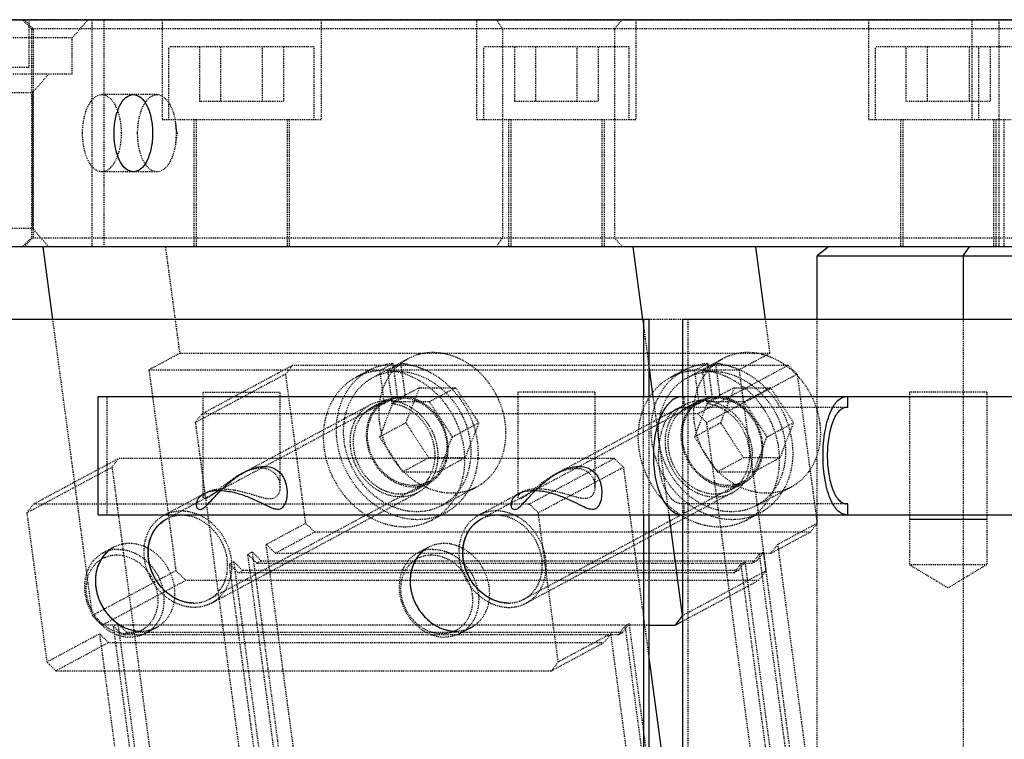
# Model space of a CAD drawing. Header units: millimetres. Extents: x -24622 to 2314, y -1603 to 2287.
# Tile 7 of 197: x -3181 to -3073, y 848 to 927. Entities that reach past the tile are written whole.
import ezdxf

# ---------------------------------------------------------------- set-up
doc = ezdxf.new("R2010")
doc.units = ezdxf.units.MM
doc.linetypes.add('HIDDEN', pattern=[0.2, 0.1, -0.1])
doc.layers.add('02___PRT_ALL_AXES', color=7, linetype='Continuous')
doc.layers.add('DEFAULT_2', color=8, linetype='HIDDEN')

msp = doc.modelspace()

# ---------------------------------------------------------------- linework, layer by layer
at = {"color": 7, "linetype": 'Continuous'}
for p, q in [((-2839.287, 902.336), (-3213.748, 902.336)), ((-3177.823, 894.337), (-3178.895, 902.336)), ((-3112.87, 894.33), (-3113.943, 902.336)), ((-3100.484, 902.336), (-3099.412, 894.337)), ((-3092.457, 902.336), (-3093.682, 901.336)), ((-3077.635, 901.336), (-3076.928, 902.336)), ((-3093.682, 894.337), (-3093.682, 901.336)), ((-3093.682, 901.336), (-3053.487, 901.336)), ((-3077.635, 901.336), (-3077.635, 894.337)), ((-3112.214, 894.337), (-3206.507, 894.337)), ((-3112.814, 894.337), (-3112.814, 885.837)), ((-3112.214, 894.337), (-3112.214, 885.837)), ((-3108.484, 885.837), (-3108.484, 894.337)), ((-2860.808, 894.337), (-3108.484, 894.337)), ((-3111.732, 885.837), (-3112.214, 889.437)), ((-3172.822, 872.837), (-3172.822, 885.837)), ((-3172.822, 885.837), (-3036.304, 885.837)), ((-3090.308, 884.637), (-3090.308, 885.837)), ((-3090.308, 884.637), (-3090.504, 884.637)), ((-3090.308, 874.037), (-3090.504, 874.037)), ((-3090.308, 872.837), (-3090.308, 874.037)), ((-3172.822, 872.837), (-3036.304, 872.837)), ((-3112.814, 872.837), (-3112.814, 752.837)), ((-3112.214, 872.837), (-3112.214, 752.837)), ((-3108.505, 861.747), (-3109.991, 872.837)), ((-3108.484, 752.837), (-3108.484, 872.837)), ((-3083.528, 872.336), (-3075.029, 872.336)), ((-3108.505, 861.747), (-3109.315, 860.685)), ((-3112.214, 860.685), (-3109.315, 860.685)), ((-3109.315, 860.685), (-3108.484, 861.13)), ((-3112.214, 857.116), (-3108.484, 829.274))]:
    msp.add_line(p, q, dxfattribs=at)
for points, start_tangent, end_tangent in [([(-3171.085, 914.836), (-3170.929, 916.434), (-3170.469, 917.829), (-3169.777, 918.759), (-3168.959, 919.086), (-3168.141, 918.757), (-3167.45, 917.825), (-3166.991, 916.43), (-3166.835, 914.836)], (0.0024297, 0.999997), (0.0020766, -0.9999978)), ([(-3166.835, 914.836), (-3166.991, 913.237), (-3167.452, 911.842), (-3168.144, 910.912), (-3168.961, 910.586), (-3169.779, 910.914), (-3170.471, 911.846), (-3170.93, 913.241), (-3171.085, 914.836)], (-0.0024297, -0.999997), (-0.0020766, 0.9999978)), ([(-3109.643, 885.448), (-3110.485, 884.498), (-3111.15, 883.069), (-3111.721, 879.336), (-3111.149, 875.604), (-3110.485, 874.175), (-3109.642, 873.225)], (-0.8014955, -0.5980008), (0.8017098, -0.5977135)), ([(-3108.57, 885.837), (-3108.842, 885.812), (-3109.643, 885.448)], (-1, 0), (-0.8014955, -0.5980008)), ([(-3092.136, 884.322), (-3091.774, 884.969), (-3091.372, 885.446), (-3090.944, 885.738), (-3090.504, 885.837)], (0.4234775, 0.9059066), (1, 0)), ([(-3090.504, 884.637), (-3090.908, 884.535), (-3091.298, 884.233), (-3091.656, 883.744), (-3091.97, 883.085), (-3092.42, 881.365), (-3092.578, 879.337), (-3092.42, 877.309), (-3091.97, 875.589), (-3091.656, 874.93), (-3091.298, 874.441), (-3090.908, 874.139), (-3090.504, 874.037)], (-1, 0), (1, 0)), ([(-3092.137, 874.353), (-3092.809, 876.587), (-3093.048, 879.338), (-3092.809, 882.088), (-3092.136, 884.322)], (-0.4233153, 0.9059824), (0.4234775, 0.9059066)), ([(-3159.541, 875.473), (-3160.767, 875.306), (-3161.6, 874.856), (-3161.978, 874.311), (-3162.028, 873.808), (-3161.835, 873.468), (-3161.451, 873.453), (-3160.91, 873.851), (-3160.239, 874.555), (-3159.419, 875.425), (-3158.391, 876.382), (-3157.097, 877.318), (-3155.74, 877.949), (-3154.541, 878.153)], (-0.9998349, -0.0181723), (0.9999549, -0.0094999)), ([(-3154.541, 878.153), (-3153.512, 877.95), (-3152.686, 877.321), (-3152.196, 876.379), (-3152.043, 875.41), (-3152.116, 874.544), (-3152.366, 873.848), (-3152.79, 873.455), (-3153.399, 873.464), (-3154.221, 873.802), (-3155.254, 874.308), (-3156.539, 874.856), (-3158.072, 875.308), (-3159.541, 875.473)], (0.9999607, 0.0088654), (-0.9998678, 0.0162607)), ([(-3124.9, 875.473), (-3126.127, 875.306), (-3126.96, 874.856), (-3127.337, 874.311), (-3127.387, 873.807), (-3127.193, 873.467), (-3126.809, 873.454), (-3126.268, 873.852), (-3125.597, 874.556), (-3124.778, 875.425), (-3123.751, 876.381), (-3122.458, 877.317), (-3121.1, 877.949), (-3119.9, 878.153)], (-0.9998341, -0.018214), (0.9999546, -0.0095236)), ([(-3119.9, 878.153), (-3118.871, 877.95), (-3118.045, 877.321), (-3117.555, 876.379), (-3117.402, 875.411), (-3117.475, 874.545), (-3117.724, 873.85), (-3118.147, 873.456), (-3118.756, 873.464), (-3119.578, 873.802), (-3120.612, 874.307), (-3121.897, 874.855), (-3123.431, 875.308), (-3124.9, 875.473)], (0.9999607, 0.0088706), (-0.9998692, 0.0161738)), ([(-3090.504, 872.837), (-3090.944, 872.936), (-3091.373, 873.228), (-3091.774, 873.706), (-3092.137, 874.353)], (-1, 0), (-0.4233153, 0.9059824)), ([(-3109.642, 873.225), (-3109.381, 873.056), (-3108.57, 872.837)], (0.8017098, -0.5977135), (1, 0)), ([(-3167.292, 867.946), (-3167.286, 869.404), (-3166.859, 870.759), (-3166.09, 871.798), (-3165.321, 872.354)], (-0.1327882, 0.9911444), (0.8812615, 0.4726291)), ([(-3132.651, 867.946), (-3132.645, 869.404), (-3132.218, 870.759), (-3131.449, 871.798), (-3130.68, 872.354)], (-0.1327882, 0.9911444), (0.8812615, 0.4726291)), ([(-3171.117, 869.248), (-3172.233, 868.313), (-3172.983, 866.782), (-3173.088, 864.84)], (-0.880591, -0.473877), (0.1327882, -0.9911444)), ([(-3136.476, 869.248), (-3137.592, 868.313), (-3138.342, 866.782), (-3138.447, 864.84)], (-0.880591, -0.473877), (0.1327882, -0.9911444)), ([(-3162.315, 863.116), (-3162.391, 863.117), (-3163.928, 863.444), (-3165.507, 864.474), (-3166.667, 866.004), (-3167.292, 867.946)], (-0.9999997, -0.0008286), (-0.1327882, 0.9911444)), ([(-3127.674, 863.116), (-3127.749, 863.117), (-3129.287, 863.444), (-3130.866, 864.474), (-3132.026, 866.004), (-3132.651, 867.946)], (-0.9999997, -0.0008286), (-0.1327882, 0.9911444)), ([(-3173.088, 864.84), (-3172.691, 863.382), (-3171.901, 862.027), (-3170.854, 860.988), (-3169.488, 860.25), (-3168.111, 860.011)], (0.1327882, -0.9911444), (0.9999999, 0.000368)), ([(-3138.447, 864.84), (-3138.05, 863.382), (-3137.26, 862.027), (-3136.213, 860.988), (-3134.847, 860.25), (-3133.47, 860.011)], (0.1327882, -0.9911444), (0.9999999, 0.000368))]:
    msp.add_spline(points, degree=3, dxfattribs=dict(at, start_tangent=start_tangent, end_tangent=end_tangent))
at = {"layer": '02___PRT_ALL_AXES', "color": 7, "linetype": 'Continuous'}
msp.add_line((-3212.808, 927.336), (-3027.308, 927.336), dxfattribs=at)
at = {"layer": 'DEFAULT_2', "color": 8, "linetype": 'HIDDEN'}
for p, q in [((-3027.308, 927.336), (-3212.808, 927.336)), ((-3180.177, 926.336), (-3181.177, 927.336)), ((-3180.974, 927.336), (-3179.996, 926.336)), ((-3180.464, 927.336), (-3180.464, 922.086)), ((-3175.682, 925.336), (-3173.945, 927.336)), ((-3173.511, 927.336), (-3173.511, 902.336)), ((-3172.177, 902.336), (-3172.177, 927.336)), ((-3165.791, 927.336), (-3165.791, 916.336)), ((-3148.291, 927.336), (-3148.291, 916.336)), ((-3131.15, 916.336), (-3131.15, 927.336)), ((-3128.983, 927.334), (-3128.311, 926.334)), ((-3115.143, 927.336), (-3116.009, 926.336)), ((-3113.65, 927.336), (-3113.65, 916.336)), ((-3088.028, 927.336), (-3088.028, 916.336)), ((-3076.64, 916.336), (-3076.64, 927.336)), ((-3073.697, 927.336), (-3073.697, 902.336)), ((-3180.177, 926.336), (-3180.177, 903.335)), ((-2849.439, 926.336), (-3180.177, 926.336)), ((-3180.177, 926.336), (-3179.996, 926.336)), ((-3179.996, 926.336), (-3179.996, 903.336)), ((-3128.31, 926.336), (-3128.31, 903.336)), ((-3116.009, 926.336), (-3116.009, 903.336)), ((-3175.682, 925.336), (-3190.682, 925.336)), ((-3175.682, 921.336), (-3175.682, 925.336)), ((-3165.041, 916.336), (-3165.041, 924.336)), ((-3149.043, 924.336), (-3165.04, 924.336)), ((-3161.66, 924.336), (-3161.66, 918.336)), ((-3159.351, 924.336), (-3159.351, 918.336)), ((-3154.732, 918.336), (-3154.732, 924.336)), ((-3152.423, 924.336), (-3152.423, 918.336)), ((-3149.041, 916.336), (-3149.041, 924.336)), ((-3130.4, 916.336), (-3130.4, 924.336)), ((-3114.402, 924.336), (-3130.399, 924.336)), ((-3127.019, 924.336), (-3127.019, 918.336)), ((-3124.71, 924.336), (-3124.71, 918.336)), ((-3120.091, 918.336), (-3120.091, 924.336)), ((-3117.782, 924.336), (-3117.782, 918.336)), ((-3114.4, 916.336), (-3114.4, 924.336)), ((-3087.278, 916.336), (-3087.278, 924.336)), ((-3059.89, 924.336), (-3087.278, 924.336)), ((-3083.897, 918.336), (-3083.897, 924.336)), ((-3081.588, 924.336), (-3081.588, 918.336)), ((-3076.969, 924.336), (-3076.969, 918.336)), ((-3075.89, 916.336), (-3075.89, 924.336)), ((-3074.659, 924.336), (-3074.659, 918.336)), ((-3180.464, 922.086), (-3195.129, 922.086)), ((-3175.682, 921.336), (-3193.288, 921.336)), ((-3180.025, 919.336), (-3178.288, 921.336)), ((-3186.913, 919.336), (-3180.025, 919.336)), ((-3180.025, 904.336), (-3180.025, 919.336)), ((-3166.362, 919.086), (-3172.424, 919.086)), ((-3152.423, 918.336), (-3161.66, 918.336)), ((-3117.782, 918.336), (-3127.019, 918.336)), ((-3074.659, 918.336), (-3083.897, 918.336)), ((-3165.791, 916.336), (-3148.291, 916.336)), ((-3164.322, 916.024), (-3164.237, 914.836)), ((-3164.151, 914.836), (-3164.32, 916.013)), ((-3162.291, 916.336), (-3162.291, 902.336)), ((-3162.041, 916.336), (-3162.041, 902.336)), ((-3152.041, 916.336), (-3152.041, 902.336)), ((-3151.791, 916.336), (-3151.791, 902.336)), ((-3131.15, 916.336), (-3113.65, 916.336)), ((-3127.65, 916.336), (-3127.65, 902.336)), ((-3127.4, 916.336), (-3127.4, 902.336)), ((-3117.4, 916.336), (-3117.4, 902.336)), ((-3117.15, 916.336), (-3117.15, 902.336)), ((-3088.028, 916.336), (-3059.14, 916.336)), ((-3084.528, 916.336), (-3084.528, 902.336)), ((-3084.278, 916.336), (-3084.278, 902.336)), ((-3074.278, 916.336), (-3074.278, 902.336)), ((-3074.028, 916.336), (-3074.028, 902.336)), ((-3073.14, 916.336), (-3073.14, 902.336)), ((-3164.237, 914.836), (-3164.32, 913.66)), ((-3164.151, 914.836), (-3164.32, 913.658)), ((-3166.362, 910.586), (-3172.424, 910.586)), ((-3180.025, 904.336), (-3195.025, 904.336)), ((-3178.288, 902.336), (-3180.025, 904.336)), ((-3180.177, 903.336), (-3181.177, 902.336)), ((-3180.976, 902.338), (-3179.998, 903.338)), ((-3180.177, 903.335), (-2849.439, 903.335)), ((-3128.981, 902.336), (-3128.31, 903.336)), ((-3116.009, 903.336), (-3115.143, 902.336)), ((-3165.436, 902.336), (-3163.863, 890.596)), ((-3173.457, 861.747), (-3177.823, 894.337)), ((-3112.214, 889.437), (-3112.87, 894.33)), ((-3108.484, 894.337), (-3112.214, 894.337)), ((-3107.884, 736.337), (-3107.884, 894.337)), ((-3099.412, 894.337), (-3098.911, 890.596)), ((-3093.682, 826.852), (-3093.682, 894.337)), ((-3077.635, 894.337), (-3077.635, 826.852)), ((-3163.863, 890.596), (-3167.244, 888.785)), ((-3098.911, 890.596), (-3163.863, 890.596)), ((-3142.593, 887.938), (-3138.729, 890.009)), ((-3107.952, 887.938), (-3104.088, 890.009)), ((-3098.911, 890.596), (-3102.292, 888.785)), ((-3167.244, 888.785), (-3164.28, 866.665)), ((-3167.244, 888.785), (-3102.292, 888.785)), ((-3161.401, 883.955), (-3151.452, 889.287)), ((-3152.188, 888.321), (-3151.452, 889.287)), ((-3151.452, 889.287), (-3096.892, 889.287)), ((-3143.018, 888.732), (-3144.467, 887.955)), ((-3140.397, 889.47), (-3141.846, 888.694)), ((-3141.846, 888.694), (-3141.359, 885.062)), ((-3140.98, 888.694), (-3139.531, 889.47)), ((-3140.98, 888.694), (-3140.493, 885.062)), ((-3140.397, 889.47), (-3139.91, 885.838)), ((-3139.531, 889.47), (-3139.044, 885.838)), ((-3108.377, 888.732), (-3109.826, 887.955)), ((-3105.756, 889.47), (-3107.205, 888.694)), ((-3107.205, 888.694), (-3106.718, 885.062)), ((-3106.841, 883.955), (-3096.892, 889.287)), ((-3106.339, 888.694), (-3104.89, 889.47)), ((-3106.339, 888.694), (-3105.852, 885.062)), ((-3105.756, 889.47), (-3105.269, 885.838)), ((-3104.89, 889.47), (-3104.403, 885.838)), ((-3102.292, 888.785), (-3099.329, 866.665)), ((-3096.892, 889.287), (-3095.897, 888.321)), ((-3152.188, 888.321), (-3162.137, 882.989)), ((-3149.988, 871.9), (-3152.188, 888.321)), ((-3105.846, 882.989), (-3095.897, 888.321)), ((-3095.897, 888.321), (-3093.697, 871.9)), ((-3137.468, 886.821), (-3140.366, 885.268)), ((-3138.95, 882.958), (-3137.468, 886.821)), ((-3137.468, 886.821), (-3133.468, 886.821)), ((-3133.468, 886.821), (-3136.366, 885.268)), ((-3133.468, 886.821), (-3130.95, 882.958)), ((-3102.827, 886.821), (-3105.725, 885.268)), ((-3104.309, 882.958), (-3102.827, 886.821)), ((-3102.827, 886.821), (-3098.827, 886.821)), ((-3098.827, 886.821), (-3101.725, 885.268)), ((-3098.827, 886.821), (-3096.309, 882.958)), ((-3171.839, 872.837), (-3171.839, 885.837)), ((-3161.291, 874.782), (-3161.291, 886.336)), ((-3161.29, 886.336), (-3152.793, 886.336)), ((-3152.791, 875.93), (-3152.791, 886.336)), ((-3139.91, 885.838), (-3141.359, 885.062)), ((-3139.91, 885.838), (-3141.249, 885.425)), ((-3140.493, 885.062), (-3139.044, 885.838)), ((-3126.65, 886.336), (-3126.65, 874.782)), ((-3118.152, 886.336), (-3126.649, 886.336)), ((-3118.15, 886.336), (-3118.15, 875.93)), ((-3112.814, 872.837), (-3112.814, 885.837)), ((-3112.214, 885.837), (-3112.214, 872.837)), ((-3109.991, 872.837), (-3111.732, 885.837)), ((-3108.484, 872.837), (-3108.484, 885.837)), ((-3108.327, 884.637), (-3108.327, 885.837)), ((-3105.269, 885.838), (-3106.718, 885.062)), ((-3105.269, 885.838), (-3106.608, 885.425)), ((-3105.852, 885.062), (-3104.403, 885.838)), ((-3083.528, 886.336), (-3083.528, 867.336)), ((-3075.03, 886.336), (-3083.526, 886.336)), ((-3075.028, 886.336), (-3075.028, 867.336)), ((-3141.176, 885.294), (-3165.324, 872.353)), ((-3157.2, 877.274), (-3142.861, 884.958)), ((-3141.247, 885.426), (-3142.696, 884.65)), ((-3140.366, 885.268), (-3141.848, 881.405)), ((-3136.366, 885.268), (-3140.366, 885.268)), ((-3133.848, 881.405), (-3136.366, 885.268)), ((-3106.535, 885.294), (-3130.683, 872.353)), ((-3108.22, 884.958), (-3122.56, 877.273)), ((-3090.504, 884.637), (-3108.57, 884.637)), ((-3106.606, 885.426), (-3108.055, 884.65)), ((-3105.725, 885.268), (-3107.207, 881.405)), ((-3101.725, 885.268), (-3105.725, 885.268)), ((-3099.207, 881.405), (-3101.725, 885.268)), ((-3162.137, 882.989), (-3161.401, 883.955)), ((-3106.841, 883.955), (-3161.401, 883.955)), ((-3106.841, 883.955), (-3105.846, 882.989)), ((-3162.137, 882.989), (-3148.42, 780.601)), ((-3138.95, 882.958), (-3141.848, 881.405)), ((-3136.433, 879.094), (-3138.95, 882.958)), ((-3133.848, 881.405), (-3130.95, 882.958)), ((-3130.95, 882.958), (-3132.433, 879.094)), ((-3104.309, 882.958), (-3107.207, 881.405)), ((-3092.128, 780.601), (-3105.846, 882.989)), ((-3101.792, 879.094), (-3104.309, 882.958)), ((-3099.207, 881.405), (-3096.309, 882.958)), ((-3096.309, 882.958), (-3097.792, 879.094)), ((-3141.848, 881.405), (-3139.331, 877.541)), ((-3135.331, 877.541), (-3133.848, 881.405)), ((-3107.207, 881.405), (-3104.69, 877.541)), ((-3100.69, 877.541), (-3099.207, 881.405)), ((-3179.946, 874.016), (-3170.577, 879.038)), ((-3171.314, 878.072), (-3170.577, 879.038)), ((-3116.017, 879.038), (-3170.577, 879.038)), ((-3136.433, 879.094), (-3139.331, 877.541)), ((-3132.433, 879.094), (-3136.433, 879.094)), ((-3132.433, 879.094), (-3135.331, 877.541)), ((-3125.387, 874.016), (-3116.017, 879.038)), ((-3116.017, 879.038), (-3115.022, 878.072)), ((-3101.792, 879.094), (-3104.69, 877.541)), ((-3097.792, 879.094), (-3101.792, 879.094)), ((-3097.792, 879.094), (-3100.69, 877.541)), ((-3180.683, 873.051), (-3171.314, 878.072)), ((-3171.314, 878.072), (-3157.596, 775.684)), ((-3124.391, 873.051), (-3115.022, 878.072)), ((-3115.022, 878.072), (-3112.214, 857.116)), ((-3139.331, 877.541), (-3135.331, 877.541)), ((-3104.69, 877.541), (-3100.69, 877.541)), ((-3136.452, 876.48), (-3160.601, 863.539)), ((-3136.382, 876.348), (-3137.83, 875.571)), ((-3135.035, 873.836), (-3131.172, 875.906)), ((-3101.811, 876.48), (-3125.959, 863.539)), ((-3101.74, 876.348), (-3103.189, 875.571)), ((-3100.394, 873.836), (-3096.531, 875.906)), ((-3165.56, 872.794), (-3160.763, 875.365)), ((-3160.364, 863.098), (-3137.665, 875.263)), ((-3126.122, 875.365), (-3130.919, 872.794)), ((-3103.024, 875.263), (-3125.723, 863.098)), ((-3180.683, 873.051), (-3179.946, 874.016)), ((-3125.387, 874.016), (-3179.946, 874.016)), ((-3125.387, 874.016), (-3124.391, 873.051)), ((-3090.504, 874.037), (-3108.57, 874.037)), ((-3108.327, 872.837), (-3108.327, 874.037)), ((-3180.683, 873.051), (-3178.483, 856.63)), ((-3134.61, 873.042), (-3136.059, 872.266)), ((-3122.191, 856.63), (-3124.391, 873.051)), ((-3099.969, 873.042), (-3101.418, 872.266)), ((-3154.335, 869.571), (-3149.988, 871.9)), ((-3148.993, 870.934), (-3149.988, 871.9)), ((-3098.043, 869.571), (-3093.697, 871.9)), ((-3093.697, 871.9), (-3094.433, 870.934)), ((-3153.34, 868.605), (-3148.993, 870.934)), ((-3094.433, 870.934), (-3148.993, 870.934)), ((-3098.78, 868.605), (-3094.433, 870.934)), ((-3171.12, 869.247), (-3172.327, 868.6)), ((-3145.018, 800.024), (-3154.335, 869.571)), ((-3153.34, 868.605), (-3154.335, 869.571)), ((-3136.479, 869.247), (-3137.686, 868.6)), ((-3098.043, 869.571), (-3098.78, 868.605)), ((-3098.043, 869.571), (-3088.726, 800.024)), ((-3156.363, 868.484), (-3155.88, 868.743)), ((-3147.046, 798.937), (-3156.363, 868.484)), ((-3155.368, 867.518), (-3156.363, 868.484)), ((-3155.88, 868.743), (-3146.563, 799.196)), ((-3154.885, 867.777), (-3155.88, 868.743)), ((-3153.34, 868.605), (-3098.78, 868.605)), ((-3100.072, 868.484), (-3100.808, 867.518)), ((-3099.589, 868.743), (-3100.325, 867.777)), ((-3100.072, 868.484), (-3099.589, 868.743)), ((-3100.072, 868.484), (-3090.754, 798.937)), ((-3090.271, 799.196), (-3099.589, 868.743)), ((-3157.909, 867.656), (-3158.392, 867.397)), ((-3149.074, 797.85), (-3158.392, 867.397)), ((-3158.392, 867.397), (-3157.396, 866.431)), ((-3157.909, 867.656), (-3148.591, 798.109)), ((-3157.909, 867.656), (-3156.913, 866.69)), ((-3155.368, 867.518), (-3154.885, 867.777)), ((-3155.368, 867.518), (-3100.808, 867.518)), ((-3154.885, 867.777), (-3100.325, 867.777)), ((-3102.837, 866.431), (-3102.1, 867.397)), ((-3102.354, 866.69), (-3101.617, 867.656)), ((-3101.617, 867.656), (-3102.1, 867.397)), ((-3102.1, 867.397), (-3092.783, 797.85)), ((-3092.3, 798.109), (-3101.617, 867.656)), ((-3100.808, 867.518), (-3100.325, 867.777)), ((-3083.528, 867.336), (-3079.278, 864.782)), ((-3075.028, 867.336), (-3083.528, 867.336)), ((-3075.028, 867.336), (-3079.278, 864.782)), ((-3164.28, 866.665), (-3173.457, 861.747)), ((-3164.28, 866.665), (-3163.185, 865.603)), ((-3156.913, 866.69), (-3157.396, 866.431)), ((-3102.837, 866.431), (-3157.396, 866.431)), ((-3102.354, 866.69), (-3156.913, 866.69)), ((-3108.505, 861.747), (-3099.329, 866.665)), ((-3102.354, 866.69), (-3102.837, 866.431)), ((-3100.139, 865.603), (-3099.329, 866.665)), ((-3163.185, 865.603), (-3172.362, 860.685)), ((-3100.139, 865.603), (-3163.185, 865.603)), ((-3108.484, 861.13), (-3100.139, 865.603)), ((-3172.362, 860.685), (-3173.457, 861.747)), ((-3112.214, 860.685), (-3172.362, 860.685)), ((-3170.659, 860.823), (-3171.142, 860.564)), ((-3161.825, 791.017), (-3171.142, 860.564)), ((-3171.142, 860.564), (-3170.147, 859.598)), ((-3170.659, 860.823), (-3161.342, 791.276)), ((-3170.659, 860.823), (-3169.664, 859.857)), ((-3115.587, 859.598), (-3114.85, 860.564)), ((-3115.104, 859.857), (-3114.367, 860.823)), ((-3114.367, 860.823), (-3114.85, 860.564)), ((-3114.85, 860.564), (-3112.214, 840.889)), ((-3112.214, 844.752), (-3114.367, 860.823)), ((-3178.483, 856.63), (-3172.688, 859.736)), ((-3172.688, 859.736), (-3163.37, 790.189)), ((-3171.692, 858.77), (-3172.688, 859.736)), ((-3169.664, 859.857), (-3170.147, 859.598)), ((-3115.587, 859.598), (-3170.147, 859.598)), ((-3115.104, 859.857), (-3169.664, 859.857)), ((-3166.396, 860.433), (-3167.603, 859.786)), ((-3131.755, 860.433), (-3132.962, 859.786)), ((-3116.396, 859.736), (-3122.191, 856.63)), ((-3116.396, 859.736), (-3117.133, 858.77)), ((-3112.214, 828.525), (-3116.396, 859.736)), ((-3115.104, 859.857), (-3115.587, 859.598)), ((-3177.488, 855.664), (-3171.692, 858.77)), ((-3171.692, 858.77), (-3117.133, 858.77)), ((-3122.928, 855.664), (-3117.133, 858.77)), ((-3177.488, 855.664), (-3178.483, 856.63)), ((-3122.191, 856.63), (-3122.928, 855.664)), ((-3177.488, 855.664), (-3122.928, 855.664))]:
    msp.add_line(p, q, dxfattribs=at)
for centre, radius, start, end in [((-3101.503, 883.509), 7.192, 70.92728, 72.7942), ((-3140.098, 883.283), 6.182, 115.35617, 118.15059), ((-3139.982, 882.901), 6.582, 94.51257, 100.12071), ((-3139.979, 882.859), 6.624, 93.6214, 94.51684), ((-3139.971, 882.406), 7.078, 83.95176, 86.43236), ((-3139.994, 882.19), 7.295, 81.33601, 83.95111), ((-3140.016, 882.042), 7.444, 80.32515, 81.34144), ((-3105.457, 883.283), 6.182, 115.35617, 118.15059), ((-3105.341, 882.901), 6.582, 94.51257, 100.12071), ((-3105.338, 882.859), 6.624, 93.6214, 94.51684), ((-3105.33, 882.406), 7.078, 83.95176, 86.43236), ((-3105.353, 882.19), 7.295, 81.33601, 83.95111), ((-3105.375, 882.042), 7.444, 80.32515, 81.34144), ((-3105.62, 881.165), 8.358, 66.40377, 67.18994), ((-3102.042, 882.415), 8.416, 53.81783, 54.98094), ((-3139.847, 882.393), 6.222, 86.0091, 93.9909), ((-3105.206, 882.393), 6.222, 86.0091, 93.9909), ((-3102.613, 881.765), 9.283, 38.13266, 42.87593), ((-3102.813, 881.616), 9.532, 26.45472, 38.09819), ((-3139.518, 882.192), 3.518, 107.88825, 113.14065), ((-3139.475, 882.049), 3.666, 96.37604, 107.83777), ((-3139.462, 881.939), 3.778, 89.99336, 96.39657), ((-3104.877, 882.192), 3.518, 107.88825, 113.14065), ((-3104.834, 882.049), 3.666, 96.37604, 107.83777), ((-3104.821, 881.939), 3.778, 89.99336, 96.39657), ((-3106.901, 879.432), 10.537, 29.84234, 37.77083), ((-3102.762, 881.639), 9.477, 18.54974, 26.46223), ((-3140.993, 881.471), 3.606, 118.21205, 128.48803), ((-3140.971, 881.417), 3.664, 105.85249, 118.12693), ((-3140.948, 881.338), 3.747, 96.29828, 105.85116), ((-3139.506, 882.197), 3.669, 128.46056, 130.25651), ((-3139.533, 882.233), 3.624, 123.29943, 128.46597), ((-3139.56, 882.273), 3.576, 118.18433, 123.28969), ((-3139.532, 882.228), 3.478, 113.15742, 118.14361), ((-3140.945, 880.865), 4.221, 79.47613, 83.85782), ((-3106.337, 881.451), 3.631, 124.37748, 128.48097), ((-3106.366, 881.492), 3.581, 118.18577, 124.37316), ((-3106.33, 881.417), 3.664, 105.85249, 118.12693), ((-3104.735, 882.068), 3.852, 137.06121, 144.52561), ((-3104.821, 882.147), 3.736, 130.27428, 137.0495), ((-3106.307, 881.338), 3.747, 96.29828, 105.85116), ((-3104.865, 882.197), 3.669, 128.46056, 130.25651), ((-3104.892, 882.233), 3.624, 123.29943, 128.46597), ((-3104.919, 882.273), 3.576, 118.18433, 123.28969), ((-3104.891, 882.228), 3.478, 113.15742, 118.14361), ((-3106.304, 880.865), 4.221, 79.47613, 83.85782), ((-3106.508, 880.154), 4.963, 63.09282, 65.41369), ((-3105.391, 880.373), 5.482, 47.40623, 51.28075), ((-3106.208, 881.362), 4.131, 135.92255, 145.35711), ((-3139.547, 878.771), 3.631, 298.24637, 311.33989), ((-3138.114, 879.606), 3.691, 281.7226, 284.06412), ((-3138.107, 879.576), 3.661, 284.07009, 298.15805), ((-3104.906, 878.771), 3.631, 298.24637, 311.33989), ((-3103.473, 879.606), 3.691, 281.7226, 284.06412), ((-3103.466, 879.576), 3.661, 284.07009, 298.15805), ((-3139.559, 878.81), 3.671, 281.78317, 298.13377), ((-3104.918, 878.81), 3.671, 281.78317, 298.13377), ((-3103.164, 878.818), 6.61, 312.53983, 324.43023), ((-3102.963, 878.605), 6.318, 302.73088, 312.49666), ((-3137.541, 878.516), 6.209, 298.20391, 302.68772), ((-3102.9, 878.516), 6.209, 298.20391, 302.68772), ((-3169.247, 862.852), 3.478, 293.20906, 298.19353), ((-3134.606, 862.852), 3.478, 293.20906, 298.19353)]:
    msp.add_arc(centre, radius, start, end, dxfattribs=at)
for points, start_tangent, end_tangent in [([(-3174.549, 914.836), (-3174.387, 916.462), (-3173.927, 917.841), (-3173.605, 918.369), (-3173.237, 918.762), (-3172.424, 919.086)], (0, 1), (1, 0)), ([(-3172.424, 919.086), (-3171.611, 918.762), (-3171.244, 918.369), (-3170.922, 917.841), (-3170.461, 916.462), (-3170.299, 914.836)], (1, 0), (0, -1)), ([(-3168.487, 914.836), (-3168.325, 916.461), (-3167.865, 917.84), (-3167.544, 918.368), (-3167.176, 918.761), (-3166.363, 919.086)], (0, 1), (0.9999992, 0.0012361)), ([(-3166.363, 919.086), (-3165.691, 918.869), (-3165.229, 918.43), (-3164.832, 917.784), (-3164.322, 916.024)], (0.9999992, 0.0012361), (0.1436306, -0.9896314)), ([(-3172.424, 910.586), (-3173.237, 910.909), (-3173.605, 911.302), (-3173.927, 911.83), (-3174.387, 913.209), (-3174.549, 914.836)], (-1, 0), (0, 1)), ([(-3170.299, 914.836), (-3170.461, 913.209), (-3170.922, 911.83), (-3171.244, 911.302), (-3171.611, 910.909), (-3172.424, 910.586)], (0, -1), (-1, 0)), ([(-3166.361, 910.586), (-3167.174, 910.908), (-3167.541, 911.301), (-3167.864, 911.829), (-3168.325, 913.208), (-3168.487, 914.836)], (-0.9999992, -0.0012361), (0, 1)), ([(-3164.32, 913.66), (-3164.612, 912.426), (-3165.083, 911.441), (-3165.687, 910.806), (-3166.361, 910.586)], (-0.1422627, -0.9898289), (-0.9999992, -0.0012361)), ([(-3138.727, 890.01), (-3140.245, 888.825), (-3141.328, 887.159), (-3141.879, 882.958)], (-0.8815265, -0.4721346), (0.1327882, -0.9911444)), ([(-3131.853, 889.308), (-3135.34, 890.652), (-3137.104, 890.581), (-3138.727, 890.01)], (-0.8189674, 0.57384), (-0.8815265, -0.4721346)), ([(-3104.086, 890.01), (-3105.604, 888.825), (-3106.687, 887.159), (-3107.238, 882.958)], (-0.8815265, -0.4721346), (0.1327882, -0.9911444)), ([(-3101.345, 890.685), (-3102.067, 890.642), (-3104.086, 890.01)], (-1, -0.0000393), (-0.8815265, -0.4721346)), ([(-3099.375, 890.379), (-3099.867, 890.512), (-3101.345, 890.685)], (-0.9552591, 0.2957704), (-1, -0.0000393)), ([(-3097.212, 889.308), (-3097.679, 889.612), (-3099.152, 890.306)], (-0.8189674, 0.57384), (-0.9451157, 0.3267359)), ([(-3134.607, 873.044), (-3137.438, 872.294), (-3140.479, 872.853), (-3143.267, 874.635), (-3145.376, 877.37), (-3146.485, 880.641), (-3146.426, 883.949), (-3145.207, 886.791), (-3143.015, 888.733)], (-0.8812605, -0.4726309), (0.8817166, 0.4717795)), ([(-3141.846, 888.694), (-3142.532, 888.614), (-3144.464, 887.957)], (-0.9980031, -0.0631653), (-0.8817037, -0.4718035)), ([(-3142.746, 888.869), (-3141.139, 889.381)], (0.9036716, 0.4282261), (0.9844159, 0.1758559)), ([(-3136.056, 872.268), (-3134.143, 873.849), (-3132.902, 876.118), (-3132.47, 878.825), (-3132.893, 881.674), (-3134.126, 884.351), (-3136.033, 886.562), (-3138.404, 888.065), (-3140.98, 888.694)], (0.8812599, 0.4726319), (-0.9980689, 0.062116)), ([(-3138.765, 889.381), (-3135.749, 888.204), (-3133.213, 885.886)], (0.9857801, -0.1680406), (0.6127276, -0.7902942)), ([(-3128.919, 885.862), (-3129.497, 886.865), (-3131.853, 889.308)], (-0.4456107, 0.8952269), (-0.8189674, 0.57384)), ([(-3099.966, 873.044), (-3102.797, 872.294), (-3105.838, 872.853), (-3108.626, 874.635), (-3110.735, 877.37), (-3111.844, 880.641), (-3111.785, 883.949), (-3110.566, 886.791), (-3108.374, 888.733)], (-0.8812605, -0.4726309), (0.8817166, 0.4717795)), ([(-3107.205, 888.694), (-3107.891, 888.614), (-3109.823, 887.957)], (-0.9980031, -0.0631653), (-0.8817037, -0.4718035)), ([(-3108.105, 888.869), (-3106.498, 889.381)], (0.9036716, 0.4282261), (0.9844159, 0.1758559)), ([(-3101.415, 872.268), (-3099.502, 873.849), (-3098.261, 876.118), (-3097.829, 878.825), (-3098.252, 881.674), (-3099.485, 884.351), (-3101.392, 886.562), (-3103.763, 888.065), (-3106.339, 888.694)], (0.8812599, 0.4726319), (-0.9980689, 0.062116)), ([(-3104.124, 889.381), (-3103.685, 889.292), (-3102.38, 888.869)], (0.9857801, -0.1680406), (0.9217992, -0.3876677)), ([(-3102.275, 888.824), (-3101.246, 888.289), (-3098.572, 885.886)], (0.9163933, -0.4002791), (0.6127276, -0.7902942)), ([(-3095.81, 888.081), (-3097.073, 889.208)], (-0.680483, 0.7327639), (-0.8071502, 0.5903462)), ([(-3144.464, 887.957), (-3146.656, 886.014), (-3147.875, 883.173), (-3147.934, 879.864), (-3146.825, 876.594), (-3144.716, 873.859), (-3141.928, 872.076), (-3138.887, 871.518), (-3136.056, 872.268)], (-0.8817037, -0.4718035), (0.8812599, 0.4726319)), ([(-3145.742, 880.887), (-3145.191, 885.089), (-3144.108, 886.755), (-3142.59, 887.94)], (-0.1327882, 0.9911444), (0.8816536, 0.4718971)), ([(-3142.59, 887.94), (-3140.886, 888.525), (-3140.28, 888.599)], (0.8816536, 0.4718971), (0.9975237, 0.0703314)), ([(-3139.414, 888.599), (-3136.802, 887.88), (-3134.473, 886.177), (-3132.754, 883.732), (-3131.886, 880.887)], (0.9976143, -0.0690336), (0.1327882, -0.9911444)), ([(-3109.823, 887.957), (-3112.015, 886.014), (-3113.234, 883.173), (-3113.293, 879.864), (-3112.184, 876.594), (-3110.075, 873.859), (-3107.287, 872.076), (-3104.246, 871.518), (-3101.415, 872.268)], (-0.8817037, -0.4718035), (0.8812599, 0.4726319)), ([(-3111.101, 880.887), (-3110.55, 885.089), (-3109.467, 886.755), (-3107.949, 887.94)], (-0.1327882, 0.9911444), (0.8816536, 0.4718971)), ([(-3107.949, 887.94), (-3106.245, 888.525), (-3105.639, 888.599)], (0.8816536, 0.4718971), (0.9975237, 0.0703314)), ([(-3104.773, 888.599), (-3102.161, 887.88), (-3099.832, 886.177), (-3098.113, 883.732), (-3097.245, 880.887)], (0.9976143, -0.0690336), (0.1327882, -0.9911444)), ([(-3139.461, 885.717), (-3137.98, 885.44), (-3136.594, 884.642), (-3134.714, 881.895), (-3134.437, 880.262), (-3134.66, 878.7), (-3135.36, 877.389), (-3136.455, 876.478)], (1, 0), (-0.8817775, -0.4716657)), ([(-3136.379, 876.349), (-3135.287, 877.247), (-3134.57, 878.532), (-3134.305, 880.068), (-3134.521, 881.691), (-3136.251, 884.517), (-3137.582, 885.419), (-3139.044, 885.838)], (0.8812489, 0.4726525), (-0.9942992, 0.1066264)), ([(-3133.213, 885.886), (-3131.711, 883.228), (-3131.045, 880.294), (-3131.294, 877.429), (-3132.428, 874.972)], (0.6127276, -0.7902942), (-0.5821669, -0.8130693)), ([(-3128.022, 882.958), (-3128.154, 883.699), (-3128.919, 885.862)], (-0.1327882, 0.9911444), (-0.4456107, 0.8952269)), ([(-3104.82, 885.717), (-3103.344, 885.442), (-3101.962, 884.65)], (1, 0), (0.7803519, -0.6253406)), ([(-3101.738, 876.349), (-3100.646, 877.247), (-3099.929, 878.532), (-3099.664, 880.068), (-3099.88, 881.691), (-3101.61, 884.517), (-3102.941, 885.419), (-3104.403, 885.838)], (0.8812489, 0.4726525), (-0.9942992, 0.1066264)), ([(-3144.249, 883.71), (-3143.955, 884.087), (-3142.86, 884.959)], (0.5689204, 0.8223926), (0.8816273, 0.4719463)), ([(-3138.167, 876.057), (-3139.649, 876.334), (-3141.035, 877.132), (-3142.914, 879.879), (-3143.192, 881.512), (-3142.968, 883.074), (-3142.268, 884.385), (-3141.173, 885.296)], (-1, 0), (0.8817775, 0.4716657)), ([(-3142.86, 884.959), (-3141.405, 885.401)], (0.8816273, 0.4719463), (0.9947144, 0.10268)), ([(-3141.877, 884.997), (-3142.513, 884.304)], (-0.7631701, -0.6461977), (-0.5805748, -0.8142069)), ([(-3140.539, 885.401), (-3141.405, 885.401)], (-0.994993, 0.0999444), (-0.9947144, -0.10268)), ([(-3140.539, 885.401), (-3138.782, 884.869), (-3137.225, 883.692), (-3135.5, 880.111)], (0.994993, -0.0999444), (0.1327882, -0.9911444)), ([(-3138.903, 884.58), (-3139.215, 884.725), (-3140.174, 885.015)], (-0.8917572, 0.4525142), (-0.9832416, 0.1823071)), ([(-3136.365, 877.002), (-3135.768, 878.99), (-3136.057, 881.199), (-3137.176, 883.193), (-3138.903, 884.58)], (0.5041787, 0.8635993), (-0.8917572, 0.4525142)), ([(-3108.57, 874.037), (-3109.07, 874.139), (-3109.553, 874.441), (-3109.997, 874.93), (-3110.387, 875.589), (-3110.944, 877.309), (-3111.139, 879.337), (-3110.944, 881.365), (-3110.387, 883.085), (-3109.997, 883.744), (-3109.553, 884.233), (-3109.07, 884.535), (-3108.57, 884.637)], (-1, 0), (1, 0)), ([(-3108.218, 884.959), (-3109.176, 884.236)], (-0.8816551, -0.4718944), (-0.6963899, -0.7176636)), ([(-3103.526, 876.057), (-3105.008, 876.334), (-3106.394, 877.132), (-3108.273, 879.879), (-3108.55, 881.512), (-3108.327, 883.074), (-3107.627, 884.385), (-3106.532, 885.296)], (-1, 0), (0.8817775, 0.4716657)), ([(-3106.764, 885.401), (-3108.218, 884.959)], (-0.9947144, -0.10268), (-0.8816551, -0.4718944)), ([(-3105.898, 885.401), (-3106.764, 885.401)], (-0.994993, 0.0999444), (-0.9947144, -0.10268)), ([(-3100.859, 880.111), (-3102.584, 883.692), (-3104.14, 884.869), (-3105.898, 885.401)], (-0.1327882, 0.9911444), (-0.994993, 0.0999444)), ([(-3104.443, 884.667), (-3104.712, 884.78), (-3105.533, 885.015)], (-0.9093524, 0.4160267), (-0.9832416, 0.1823071)), ([(-3101.724, 877.002), (-3101.127, 878.99), (-3101.416, 881.199), (-3102.535, 883.193), (-3104.262, 884.58)], (0.5041787, 0.8635993), (-0.8917572, 0.4525142)), ([(-3101.681, 884.408), (-3100.456, 882.805), (-3099.843, 880.887), (-3099.942, 878.969), (-3100.738, 877.366)], (0.7363, -0.6766552), (-0.6341604, -0.7732015)), ([(-3097.762, 884.675), (-3096.38, 879.592), (-3096.743, 877.109), (-3097.787, 874.972)], (0.4977156, -0.8673403), (-0.5821669, -0.8130693)), ([(-3093.381, 882.958), (-3093.778, 884.654)], (-0.1327882, 0.9911444), (-0.3179744, 0.9480993)), ([(-3145.026, 880.111), (-3144.959, 882.043), (-3144.249, 883.71)], (-0.1327882, 0.9911444), (0.5689204, 0.8223926)), ([(-3143.238, 884.293), (-3144.205, 883.142), (-3144.713, 881.635), (-3144.699, 879.951), (-3144.167, 878.285), (-3143.178, 876.832), (-3141.848, 875.763), (-3140.333, 875.203), (-3138.81, 875.216)], (-0.7828621, -0.6221953), (0.9789684, 0.2040121)), ([(-3142.513, 884.304), (-3143.065, 883.222), (-3143.312, 881.972), (-3143.236, 880.645), (-3142.844, 879.335), (-3141.24, 877.135), (-3138.953, 875.992)], (-0.5805748, -0.8142069), (0.9812202, -0.1928909)), ([(-3109.607, 883.71), (-3110.318, 882.043), (-3110.385, 880.111)], (-0.5690998, -0.8222685), (0.1327882, -0.9911444)), ([(-3108.597, 884.293), (-3109.564, 883.142), (-3110.072, 881.635), (-3110.058, 879.951), (-3109.526, 878.285), (-3108.537, 876.832), (-3107.207, 875.763), (-3105.692, 875.203), (-3104.169, 875.216)], (-0.7828621, -0.6221953), (0.9789684, 0.2040121)), ([(-3107.872, 884.304), (-3108.424, 883.222), (-3108.671, 881.972), (-3108.595, 880.645), (-3108.203, 879.335), (-3106.599, 877.135), (-3104.312, 875.992)], (-0.5805748, -0.8142069), (0.9812202, -0.1928909)), ([(-3141.879, 882.958), (-3140.543, 879.266), (-3137.849, 876.472), (-3134.45, 875.253), (-3132.744, 875.344), (-3131.174, 875.905)], (0.1327882, -0.9911444), (0.8815265, 0.4721346)), ([(-3131.174, 875.905), (-3129.656, 877.09), (-3128.573, 878.756), (-3128.022, 882.958)], (0.8815265, 0.4721346), (-0.1327882, 0.9911444)), ([(-3107.238, 882.958), (-3105.902, 879.266), (-3103.208, 876.472), (-3099.809, 875.253), (-3098.103, 875.344), (-3096.533, 875.905)], (0.1327882, -0.9911444), (0.8815265, 0.4721346)), ([(-3094.437, 877.834), (-3093.464, 880.217), (-3093.381, 882.958)], (0.5512464, 0.8343425), (-0.1327882, 0.9911444)), ([(-3135.038, 873.835), (-3136.608, 873.274), (-3138.314, 873.183), (-3141.712, 874.402), (-3144.406, 877.196), (-3145.742, 880.887)], (-0.8815272, -0.4721332), (-0.1327882, 0.9911444)), ([(-3139.428, 874.8), (-3141.337, 875.164), (-3143.077, 876.306), (-3144.375, 878.046), (-3145.026, 880.111)], (-0.9995841, -0.0288365), (-0.1327882, 0.9911444)), ([(-3135.5, 880.111), (-3135.878, 877.224), (-3136.621, 876.079), (-3137.663, 875.264)], (0.1327882, -0.9911444), (-0.8812345, -0.4726794)), ([(-3131.886, 880.887), (-3132.437, 876.685), (-3133.52, 875.019), (-3135.038, 873.835)], (0.1327882, -0.9911444), (-0.8815272, -0.4721332)), ([(-3100.397, 873.835), (-3101.967, 873.274), (-3103.673, 873.183), (-3107.071, 874.402), (-3109.765, 877.196), (-3111.101, 880.887)], (-0.8815272, -0.4721332), (-0.1327882, 0.9911444)), ([(-3110.385, 880.111), (-3109.734, 878.045), (-3108.436, 876.306), (-3106.696, 875.164), (-3104.787, 874.8)], (0.1327882, -0.9911444), (0.9995823, 0.0288991)), ([(-3103.022, 875.264), (-3101.98, 876.079), (-3101.237, 877.224), (-3100.859, 880.111)], (0.8812315, 0.472685), (-0.1327882, 0.9911444)), ([(-3097.245, 880.887), (-3097.796, 876.685), (-3098.879, 875.019), (-3100.397, 873.835)], (0.1327882, -0.9911444), (-0.8815272, -0.4721332)), ([(-3154.916, 877.952), (-3155.475, 877.903), (-3157.192, 877.278)], (-1, 0), (-0.8809684, -0.4731751)), ([(-3152.791, 875.914), (-3153.287, 877.278), (-3153.954, 877.764), (-3154.916, 877.952)], (0.0024677, 0.999997), (-1, 0)), ([(-3122.55, 877.279), (-3121.99, 877.55), (-3120.275, 877.952)], (0.8809874, 0.4731398), (1, 0)), ([(-3120.275, 877.952), (-3119.313, 877.764), (-3118.646, 877.277), (-3118.15, 875.913)], (1, 0), (-0.0025283, -0.9999968)), ([(-3157.192, 877.278), (-3158.858, 876.165), (-3160.232, 875.059)], (-0.8809684, -0.4731751), (-0.7975084, -0.6033079)), ([(-3137.148, 876.045), (-3136.534, 876.736), (-3136.365, 877.002)], (0.7507698, 0.6605639), (0.5041787, 0.8635993)), ([(-3125.59, 875.059), (-3124.216, 876.165), (-3122.55, 877.279)], (0.7974152, 0.603431), (0.8809874, 0.4731398)), ([(-3102.507, 876.045), (-3101.893, 876.736), (-3101.724, 877.002)], (0.7507698, 0.6605639), (0.5041787, 0.8635993)), ([(-3100.738, 877.366), (-3101.814, 876.478)], (-0.6341604, -0.7732015), (-0.8817775, -0.4716657)), ([(-3096.533, 875.905), (-3095.929, 876.28), (-3094.437, 877.834)], (0.8815265, 0.4721346), (0.5512464, 0.8343425)), ([(-3159.166, 875.674), (-3156.959, 875.364), (-3155.851, 875.055), (-3154.824, 874.756), (-3153.271, 874.789), (-3153.051, 875.003), (-3152.904, 875.277), (-3152.791, 875.914)], (1, 0), (0.0024677, 0.999997)), ([(-3138.953, 875.992), (-3138.549, 875.933), (-3137.364, 875.992)], (0.9812202, -0.1928909), (0.9791404, 0.2031846)), ([(-3136.455, 876.478), (-3137.717, 876.084), (-3138.167, 876.057)], (-0.8817775, -0.4716657), (-1, 0)), ([(-3118.15, 875.913), (-3118.263, 875.277), (-3118.411, 875.003), (-3118.63, 874.789), (-3120.183, 874.756), (-3121.21, 875.055), (-3122.318, 875.364), (-3124.525, 875.674)], (-0.0025283, -0.9999968), (-1, 0)), ([(-3104.312, 875.992), (-3103.908, 875.933), (-3102.723, 875.992)], (0.9812202, -0.1928909), (0.9791404, 0.2031846)), ([(-3101.814, 876.478), (-3103.076, 876.084), (-3103.526, 876.057)], (-0.8817775, -0.4716657), (-1, 0)), ([(-3161.291, 874.78), (-3161.169, 875.057), (-3160.806, 875.341)], (-0.0077661, 0.9999698), (0.8773452, 0.4798597)), ([(-3161.105, 874.61), (-3161.245, 874.659), (-3161.291, 874.78)], (-0.9999914, 0.004147), (-0.0077661, 0.9999698)), ([(-3160.232, 875.059), (-3160.737, 874.727), (-3161.105, 874.61)], (-0.7975084, -0.6033079), (-0.9999914, 0.004147)), ([(-3160.806, 875.341), (-3160.496, 875.478), (-3159.166, 875.674)], (0.8773452, 0.4798597), (1, 0)), ([(-3137.663, 875.264), (-3138.963, 874.839), (-3139.428, 874.8)], (-0.8812345, -0.4726794), (-0.9995841, -0.0288365)), ([(-3132.428, 874.972), (-3132.812, 874.486), (-3134.188, 873.291)], (-0.5821669, -0.8130693), (-0.8415981, -0.5401043)), ([(-3126.165, 875.342), (-3126.528, 875.057), (-3126.65, 874.78)], (-0.8774573, -0.4796547), (0.0071848, -0.9999742)), ([(-3126.65, 874.78), (-3126.604, 874.659), (-3126.464, 874.61)], (0.0071848, -0.9999742), (0.9999923, -0.0039249)), ([(-3126.464, 874.61), (-3126.096, 874.727), (-3125.59, 875.059)], (0.9999923, -0.0039249), (0.7974152, 0.603431)), ([(-3124.525, 875.674), (-3125.026, 875.651), (-3126.165, 875.342)], (-1, 0), (-0.8774573, -0.4796547)), ([(-3104.787, 874.8), (-3104.322, 874.839), (-3103.022, 875.264)], (0.9995823, 0.0288991), (0.8812315, 0.472685)), ([(-3162.25, 862.633), (-3163.88, 862.938), (-3165.405, 863.816), (-3167.472, 866.837), (-3167.777, 868.633), (-3167.531, 870.351), (-3166.762, 871.794), (-3165.557, 872.795)], (-1, 0), (0.881749, 0.471719)), ([(-3165.557, 872.795), (-3164.169, 873.229), (-3163.674, 873.259)], (0.881749, 0.471719), (1, 0)), ([(-3163.609, 872.776), (-3164.059, 872.749), (-3165.321, 872.354)], (-1, 0), (-0.8817522, -0.471713)), ([(-3163.674, 873.259), (-3162.044, 872.954), (-3160.52, 872.076), (-3158.453, 869.055), (-3158.147, 867.259), (-3158.393, 865.541), (-3159.163, 864.098), (-3160.367, 863.097)], (1, 0), (-0.881749, -0.471719)), ([(-3160.603, 863.538), (-3159.508, 864.448), (-3158.808, 865.759), (-3158.585, 867.321), (-3158.863, 868.954), (-3160.742, 871.701), (-3162.128, 872.499), (-3163.609, 872.776)], (0.8817522, 0.471713), (-1, 0)), ([(-3130.916, 872.795), (-3132.121, 871.794), (-3132.89, 870.351), (-3133.136, 868.634), (-3132.831, 866.837), (-3130.764, 863.816), (-3129.239, 862.938), (-3127.609, 862.633)], (-0.8817527, -0.471712), (1, 0)), ([(-3129.033, 873.259), (-3129.528, 873.229), (-3130.916, 872.795)], (-1, 0), (-0.8817527, -0.471712)), ([(-3128.968, 872.776), (-3129.418, 872.749), (-3130.68, 872.354)], (-1, 0), (-0.8817522, -0.471713)), ([(-3125.726, 863.097), (-3124.522, 864.098), (-3123.752, 865.541), (-3123.506, 867.259), (-3123.812, 869.055), (-3125.879, 872.076), (-3127.403, 872.954), (-3129.033, 873.259)], (0.8817527, 0.471712), (-1, 0)), ([(-3125.962, 863.538), (-3124.867, 864.448), (-3124.167, 865.759), (-3123.944, 867.321), (-3124.222, 868.954), (-3126.101, 871.701), (-3127.487, 872.499), (-3128.968, 872.776)], (0.8817522, 0.471713), (-1, 0)), ([(-3165.321, 872.354), (-3166.416, 871.444), (-3167.116, 870.133), (-3167.34, 868.571), (-3167.062, 866.938), (-3165.183, 864.191), (-3163.797, 863.393), (-3162.315, 863.116)], (-0.8817522, -0.471713), (1, 0)), ([(-3130.68, 872.354), (-3131.775, 871.444), (-3132.475, 870.133), (-3132.699, 868.571), (-3132.421, 866.938), (-3130.542, 864.191), (-3129.156, 863.393), (-3127.674, 863.116)], (-0.8817522, -0.471713), (1, 0)), ([(-3171.117, 869.249), (-3172.212, 868.338), (-3172.912, 867.027), (-3173.135, 865.465), (-3172.857, 863.832), (-3170.978, 861.085), (-3169.592, 860.287), (-3168.111, 860.011)], (-0.8817522, -0.471713), (1, 0)), ([(-3169.405, 869.67), (-3169.855, 869.643), (-3171.117, 869.249)], (-1, 0), (-0.8817522, -0.471713)), ([(-3166.399, 860.432), (-3165.304, 861.342), (-3164.604, 862.653), (-3164.38, 864.215), (-3164.658, 865.849), (-3166.537, 868.595), (-3167.923, 869.393), (-3169.405, 869.67)], (0.8817522, 0.471713), (-1, 0)), ([(-3136.476, 869.249), (-3137.571, 868.338), (-3138.271, 867.027), (-3138.494, 865.465), (-3138.216, 863.832), (-3136.337, 861.085), (-3134.951, 860.287), (-3133.47, 860.011)], (-0.8817522, -0.471713), (1, 0)), ([(-3134.764, 869.67), (-3135.214, 869.643), (-3136.476, 869.249)], (-1, 0), (-0.8817522, -0.471713)), ([(-3131.758, 860.432), (-3130.663, 861.342), (-3129.963, 862.653), (-3129.739, 864.215), (-3130.017, 865.849), (-3131.896, 868.595), (-3133.282, 869.393), (-3134.764, 869.67)], (0.8817522, 0.471713), (-1, 0)), ([(-3172.327, 868.6), (-3173.301, 867.831), (-3173.983, 866.745), (-3174.269, 864.019), (-3173.086, 861.352), (-3170.838, 859.655)], (-0.8813619, -0.4724417), (0.9333674, -0.3589224)), ([(-3173.155, 867.396), (-3172.082, 868.15)], (0.683376, 0.7300666), (0.9196938, 0.3926363)), ([(-3170.612, 869.023), (-3171.063, 868.996), (-3172.327, 868.6)], (-1, 0), (-0.8813619, -0.4724417)), ([(-3172.082, 868.15), (-3170.789, 868.41)], (0.9196938, 0.3926363), (1, 0)), ([(-3170.789, 868.41), (-3168.448, 867.624), (-3167.469, 866.709), (-3166.743, 865.548), (-3166.292, 862.936), (-3166.608, 861.725), (-3167.258, 860.731)], (1, 0), (-0.683376, -0.7300666)), ([(-3170.612, 869.023), (-3169.131, 868.746), (-3167.745, 867.948), (-3165.866, 865.203), (-3165.588, 863.57), (-3165.811, 862.009), (-3166.509, 860.697), (-3167.603, 859.786)], (1, 0), (-0.8813664, -0.4724334)), ([(-3137.686, 868.6), (-3138.659, 867.831), (-3139.342, 866.745), (-3139.628, 864.019), (-3138.445, 861.352), (-3136.197, 859.655)], (-0.8813619, -0.4724417), (0.9333674, -0.3589224)), ([(-3138.514, 867.396), (-3137.441, 868.15)], (0.683376, 0.7300666), (0.9196938, 0.3926363)), ([(-3135.971, 869.023), (-3136.422, 868.996), (-3137.686, 868.6)], (-1, 0), (-0.8813619, -0.4724417)), ([(-3137.441, 868.15), (-3136.148, 868.41)], (0.9196938, 0.3926363), (1, 0)), ([(-3136.148, 868.41), (-3133.807, 867.624), (-3132.828, 866.709), (-3132.102, 865.548), (-3131.651, 862.936), (-3131.967, 861.725), (-3132.617, 860.731)], (1, 0), (-0.683376, -0.7300666)), ([(-3135.971, 869.023), (-3134.49, 868.746), (-3133.104, 867.948), (-3131.225, 865.203), (-3130.947, 863.57), (-3131.17, 862.009), (-3131.868, 860.697), (-3132.962, 859.786)], (1, 0), (-0.8813664, -0.4724334)), ([(-3170.988, 859.978), (-3172.816, 861.268), (-3173.943, 863.309), (-3174.067, 865.552), (-3173.155, 867.396)], (-0.9337329, 0.3579705), (0.683376, 0.7300666)), ([(-3136.347, 859.978), (-3138.175, 861.268), (-3139.302, 863.309), (-3139.426, 865.552), (-3138.514, 867.396)], (-0.9337329, 0.3579705), (0.683376, 0.7300666)), ([(-3162.315, 863.116), (-3161.865, 863.143), (-3160.603, 863.538)], (1, 0), (0.8817522, 0.471713)), ([(-3160.367, 863.097), (-3161.756, 862.663), (-3162.25, 862.633)], (-0.881749, -0.471719), (-1, 0)), ([(-3127.674, 863.116), (-3127.224, 863.143), (-3125.962, 863.538)], (1, 0), (0.8817522, 0.471713)), ([(-3127.609, 862.633), (-3127.115, 862.663), (-3125.726, 863.097)], (1, 0), (0.8817527, 0.471712)), ([(-3167.258, 860.731), (-3168.331, 859.977)], (-0.683376, -0.7300666), (-0.9196938, -0.3926363)), ([(-3132.617, 860.731), (-3133.69, 859.977)], (-0.683376, -0.7300666), (-0.9196938, -0.3926363)), ([(-3169.624, 859.717), (-3169.964, 859.734), (-3170.988, 859.978)], (-1, 0), (-0.9337329, 0.3579705)), ([(-3170.838, 859.655), (-3170.46, 859.528), (-3169.318, 859.364)], (0.9333674, -0.3589224), (1, 0)), ([(-3168.331, 859.977), (-3169.624, 859.717)], (-0.9196938, -0.3926363), (-1, 0)), ([(-3167.876, 859.655), (-3168.944, 859.382), (-3169.318, 859.364)], (-0.9190972, -0.3940308), (-1, 0)), ([(-3168.111, 860.011), (-3167.661, 860.037), (-3166.399, 860.432)], (1, 0), (0.8817522, 0.471713)), ([(-3134.983, 859.717), (-3135.323, 859.734), (-3136.347, 859.978)], (-1, 0), (-0.9337329, 0.3579705)), ([(-3136.197, 859.655), (-3135.819, 859.528), (-3134.677, 859.364)], (0.9333674, -0.3589224), (1, 0)), ([(-3133.69, 859.977), (-3134.983, 859.717)], (-0.9196938, -0.3926363), (-1, 0)), ([(-3133.235, 859.655), (-3134.303, 859.382), (-3134.677, 859.364)], (-0.9190972, -0.3940308), (-1, 0)), ([(-3133.47, 860.011), (-3133.02, 860.037), (-3131.758, 860.432)], (1, 0), (0.8817522, 0.471713))]:
    msp.add_spline(points, degree=3, dxfattribs=dict(at, start_tangent=start_tangent, end_tangent=end_tangent))

doc.saveas('drawing.dxf')
